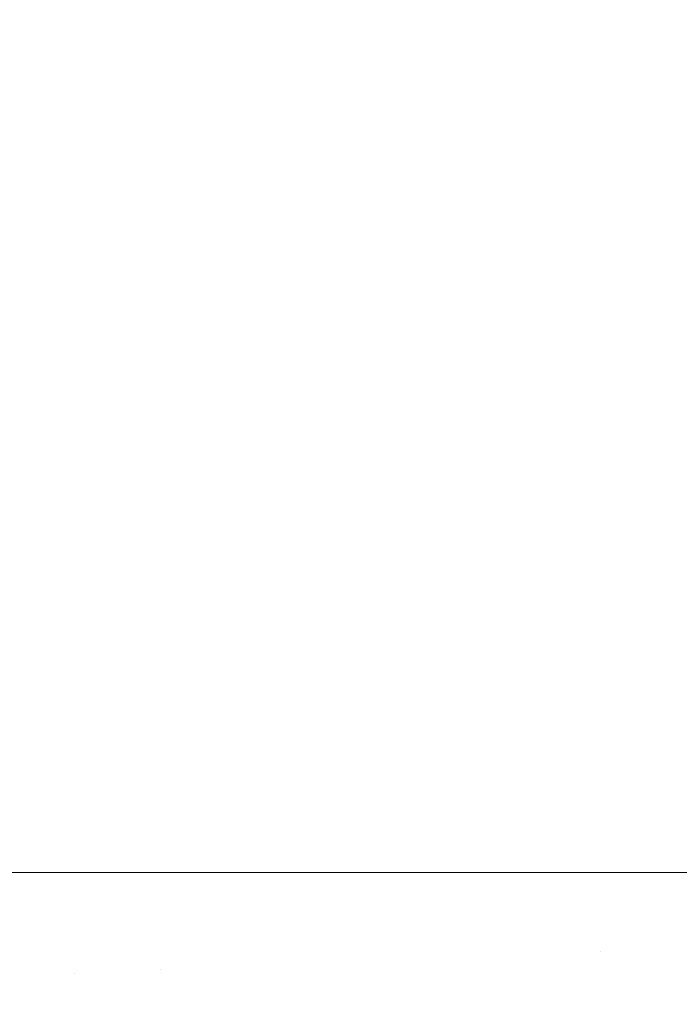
# Model space of a CAD drawing. Header units: centimetres. Extents: x -26.3 to 27.5, y 5.9 to 64.6.
# Tile 12 of 256: x -26.0648 to -26.0435, y 5.996 to 6.0277. Entities that reach past the tile are written whole.
import ezdxf

# ---------------------------------------------------------------- set-up
doc = ezdxf.new("R2010")
doc.units = ezdxf.units.CM
doc.header["$LTSCALE"] = 2.54
doc.layers.add('Lucido design-1', color=7, linetype='Continuous')

# ---------------------------------------------------------------- blocks, each defined once
blk = doc.blocks.new('Gruppo-3-1')
at = {"color": 7, "linetype": 'Continuous', "lineweight": 9}
for points, invisible_edges in [([(-26.065471, 6.000212, -743.87556), (-26.065471, 7.600212, -743.87556), (-26.062897, 7.600212, -743.878734), (-26.062897, 6.000212, -743.878734)], 5), ([(-26.065471, 6.000212, -779.97556), (-26.065471, 7.600212, -779.97556), (-26.062897, 7.600212, -779.978734), (-26.062897, 6.000212, -779.978734)], 5), ([(-26.063056, 7.600212, -743.149783), (-26.065466, 7.600212, -743.152773), (-26.065466, 6.000212, -743.152773), (-26.063056, 6.000212, -743.149783)], 10), ([(-26.063056, 7.600212, -779.249783), (-26.065466, 7.600212, -779.252773), (-26.065466, 6.000212, -779.252773), (-26.063056, 6.000212, -779.249783)], 10), ([(-26.063056, 6.000212, -743.149783), (-26.062893, 6.000212, -743.149598), (-26.062893, 7.600212, -743.149598), (-26.063056, 7.600212, -743.149783)], 10), ([(-26.063056, 6.000212, -779.249783), (-26.062893, 6.000212, -779.249598), (-26.062893, 7.600212, -779.249598), (-26.063056, 7.600212, -779.249783)], 10), ([(-26.062897, 6.000212, -743.878734), (-26.062897, 7.600212, -743.878734), (-26.060197, 7.600212, -743.881797), (-26.060197, 6.000212, -743.881797)], 5), ([(-26.062897, 6.000212, -779.978734), (-26.062897, 7.600212, -779.978734), (-26.060197, 7.600212, -779.981797), (-26.060197, 6.000212, -779.981797)], 5), ([(-26.060276, 7.600212, -743.146617), (-26.062893, 7.600212, -743.149598), (-26.062893, 6.000212, -743.149598), (-26.060276, 6.000212, -743.146617)], 10), ([(-26.060276, 7.600212, -779.246617), (-26.062893, 7.600212, -779.249598), (-26.062893, 6.000212, -779.249598), (-26.060276, 6.000212, -779.246617)], 10), ([(-26.060276, 6.000212, -743.146617), (-26.060195, 6.000212, -743.146533), (-26.060195, 7.600212, -743.146533), (-26.060276, 7.600212, -743.146617)], 10), ([(-26.060276, 6.000212, -779.246617), (-26.060195, 6.000212, -779.246533), (-26.060195, 7.600212, -779.246533), (-26.060276, 7.600212, -779.246617)], 10), ([(-26.060197, 6.000212, -743.881797), (-26.060197, 7.600212, -743.881797), (-26.057378, 7.600212, -743.884745), (-26.057378, 6.000212, -743.884745)], 5), ([(-26.060197, 6.000212, -779.981797), (-26.060197, 7.600212, -779.981797), (-26.057378, 7.600212, -779.984745), (-26.057378, 6.000212, -779.984745)], 5), ([(-26.060195, 7.600212, -743.146533), (-26.060195, 6.000212, -743.146533), (-26.057377, 6.000212, -743.143583), (-26.057377, 7.600212, -743.143583)], 5), ([(-26.060195, 7.600212, -779.246533), (-26.060195, 6.000212, -779.246533), (-26.057377, 6.000212, -779.243583), (-26.057377, 7.600212, -779.243583)], 5), ([(-26.057378, 6.000212, -743.884745), (-26.057378, 7.600212, -743.884745), (-26.054443, 7.600212, -743.887573), (-26.054443, 6.000212, -743.887573)], 5), ([(-26.057378, 6.000212, -779.984745), (-26.057378, 7.600212, -779.984745), (-26.054443, 7.600212, -779.987573), (-26.054443, 6.000212, -779.987573)], 5), ([(-26.057362, 7.600212, -743.143568), (-26.057377, 7.600212, -743.143583), (-26.057377, 6.000212, -743.143583), (-26.057362, 6.000212, -743.143568)], 10), ([(-26.057362, 7.600212, -779.243568), (-26.057377, 7.600212, -779.243583), (-26.057377, 6.000212, -779.243583), (-26.057362, 6.000212, -779.243568)], 10), ([(-26.057362, 6.000212, -743.143568), (-26.05444, 6.000212, -743.140758), (-26.05444, 7.600212, -743.140758), (-26.057362, 7.600212, -743.143568)], 10), ([(-26.057362, 6.000212, -779.243568), (-26.05444, 6.000212, -779.240758), (-26.05444, 7.600212, -779.240758), (-26.057362, 7.600212, -779.243568)], 10), ([(-26.054443, 6.000212, -743.887573), (-26.054443, 7.600212, -743.887573), (-26.051398, 7.600212, -743.890276), (-26.051398, 6.000212, -743.890276)], 5), ([(-26.054443, 6.000212, -779.987573), (-26.054443, 7.600212, -779.987573), (-26.051398, 7.600212, -779.990276), (-26.051398, 6.000212, -779.990276)], 5), ([(-26.054319, 7.600212, -743.140641), (-26.05444, 7.600212, -743.140758), (-26.05444, 6.000212, -743.140758), (-26.054319, 6.000212, -743.140641)], 10), ([(-26.054319, 7.600212, -779.240641), (-26.05444, 7.600212, -779.240758), (-26.05444, 6.000212, -779.240758), (-26.054319, 6.000212, -779.240641)], 10), ([(-26.054319, 6.000212, -743.140641), (-26.051394, 6.000212, -743.138057), (-26.051394, 7.600212, -743.138057), (-26.054319, 7.600212, -743.140641)], 10), ([(-26.054319, 6.000212, -779.240641), (-26.051394, 6.000212, -779.238057), (-26.051394, 7.600212, -779.238057), (-26.054319, 7.600212, -779.240641)], 10), ([(-26.051398, 6.000212, -743.890276), (-26.051398, 7.600212, -743.890276), (-26.048249, 7.600212, -743.892851), (-26.048249, 6.000212, -743.892851)], 5), ([(-26.051398, 6.000212, -779.990276), (-26.051398, 7.600212, -779.990276), (-26.048249, 7.600212, -779.992851), (-26.048249, 6.000212, -779.992851)], 5), ([(-26.051152, 7.600212, -743.137842), (-26.051394, 7.600212, -743.138057), (-26.051394, 6.000212, -743.138057), (-26.051152, 6.000212, -743.137842)], 10), ([(-26.051152, 7.600212, -779.237842), (-26.051394, 7.600212, -779.238057), (-26.051394, 6.000212, -779.238057), (-26.051152, 6.000212, -779.237842)], 10), ([(-26.051152, 6.000212, -743.137842), (-26.048244, 6.000212, -743.135484), (-26.048244, 7.600212, -743.135484), (-26.051152, 7.600212, -743.137842)], 10), ([(-26.051152, 6.000212, -779.237842), (-26.048244, 6.000212, -779.235484), (-26.048244, 7.600212, -779.235484), (-26.051152, 7.600212, -779.237842)], 10), ([(-26.048249, 6.000212, -743.892851), (-26.048249, 7.600212, -743.892851), (-26.044953, 7.600212, -743.895328), (-26.044953, 6.000212, -743.895328)], 5), ([(-26.048249, 6.000212, -779.992851), (-26.048249, 7.600212, -779.992851), (-26.044953, 7.600212, -779.995328), (-26.044953, 6.000212, -779.995328)], 5), ([(-26.047883, 7.600212, -743.135191), (-26.048244, 7.600212, -743.135484), (-26.048244, 6.000212, -743.135484), (-26.047883, 6.000212, -743.135191)], 10), ([(-26.047883, 7.600212, -779.235191), (-26.048244, 7.600212, -779.235484), (-26.048244, 6.000212, -779.235484), (-26.047883, 6.000212, -779.235191)], 10), ([(-26.046088, 7.600212, -743.133829), (-26.047883, 7.600212, -743.135191), (-26.047883, 6.000212, -743.135191), (-26.046088, 6.000212, -743.133829)], 10), ([(-26.046088, 7.600212, -779.233829), (-26.047883, 7.600212, -779.235191), (-26.047883, 6.000212, -779.235191), (-26.046088, 6.000212, -779.233829)], 10), ([(-26.046088, 6.000212, -743.133829), (-26.044941, 6.000212, -743.133016), (-26.044941, 7.600212, -743.133016), (-26.046088, 7.600212, -743.133829)], 10), ([(-26.046088, 6.000212, -779.233829), (-26.044941, 6.000212, -779.233016), (-26.044941, 7.600212, -779.233016), (-26.046088, 7.600212, -779.233829)], 10), ([(-26.044953, 6.000212, -743.895328), (-26.044953, 7.600212, -743.895328), (-26.041611, 7.600212, -743.897632), (-26.041611, 6.000212, -743.897632)], 5), ([(-26.044953, 6.000212, -779.995328), (-26.044953, 7.600212, -779.995328), (-26.041611, 7.600212, -779.997632), (-26.041611, 6.000212, -779.997632)], 5), ([(-26.042629, 7.600212, -743.131377), (-26.044941, 7.600212, -743.133016), (-26.044941, 6.000212, -743.133016), (-26.042629, 6.000212, -743.131377)], 10), ([(-26.042629, 7.600212, -779.231377), (-26.044941, 7.600212, -779.233016), (-26.044941, 6.000212, -779.233016), (-26.042629, 6.000212, -779.231377)], 10), ([(-26.065626, 5.996852, -743.15306), (-26.062987, 5.996964, -743.149783), (-26.063056, 6.000212, -743.149783), (-26.065466, 6.000212, -743.152773)], 11), ([(-26.065626, 5.996852, -779.25306), (-26.062987, 5.996964, -779.249783), (-26.063056, 6.000212, -779.249783), (-26.065466, 6.000212, -779.252773)], 11), ([(-26.0654, 5.996862, -743.87556), (-26.065471, 6.000212, -743.87556), (-26.062897, 6.000212, -743.878734), (-26.062828, 5.996971, -743.878734)], 13), ([(-26.0654, 5.996862, -779.97556), (-26.065471, 6.000212, -779.97556), (-26.062897, 6.000212, -779.978734), (-26.062828, 5.996971, -779.978734)], 13), ([(-26.062893, 6.000212, -743.149598), (-26.063056, 6.000212, -743.149783), (-26.062987, 5.996964, -743.149783)], 10), ([(-26.062893, 6.000212, -779.249598), (-26.063056, 6.000212, -779.249783), (-26.062987, 5.996964, -779.249783)], 10), ([(-26.062987, 5.996964, -743.149783), (-26.06021, 5.997082, -743.146617), (-26.060276, 6.000212, -743.146617), (-26.062893, 6.000212, -743.149598)], 11), ([(-26.062987, 5.996964, -779.249783), (-26.06021, 5.997082, -779.246617), (-26.060276, 6.000212, -779.246617), (-26.062893, 6.000212, -779.249598)], 11), ([(-26.062828, 5.996971, -743.878734), (-26.062897, 6.000212, -743.878734), (-26.060197, 6.000212, -743.881797), (-26.060131, 5.997086, -743.881797)], 13), ([(-26.062828, 5.996971, -779.978734), (-26.062897, 6.000212, -779.978734), (-26.060197, 6.000212, -779.981797), (-26.060131, 5.997086, -779.981797)], 13), ([(-26.060195, 6.000212, -743.146533), (-26.060276, 6.000212, -743.146617), (-26.06021, 5.997082, -743.146617)], 10), ([(-26.060195, 6.000212, -779.246533), (-26.060276, 6.000212, -779.246617), (-26.06021, 5.997082, -779.246617)], 10), ([(-26.057377, 6.000212, -743.143583), (-26.060195, 6.000212, -743.146533), (-26.06021, 5.997082, -743.146617), (-26.057299, 5.997206, -743.143568)], 14), ([(-26.057377, 6.000212, -779.243583), (-26.060195, 6.000212, -779.246533), (-26.06021, 5.997082, -779.246617), (-26.057299, 5.997206, -779.243568)], 14), ([(-26.060131, 5.997086, -743.881797), (-26.060197, 6.000212, -743.881797), (-26.057378, 6.000212, -743.884745), (-26.057314, 5.997205, -743.884745)], 13), ([(-26.060131, 5.997086, -779.981797), (-26.060197, 6.000212, -779.981797), (-26.057378, 6.000212, -779.984745), (-26.057314, 5.997205, -779.984745)], 13), ([(-26.057314, 5.997205, -743.884745), (-26.057378, 6.000212, -743.884745), (-26.054443, 6.000212, -743.887573), (-26.054382, 5.99733, -743.887573)], 13), ([(-26.057314, 5.997205, -779.984745), (-26.057378, 6.000212, -779.984745), (-26.054443, 6.000212, -779.987573), (-26.054382, 5.99733, -779.987573)], 13), ([(-26.057299, 5.997206, -743.143568), (-26.057362, 6.000212, -743.143568), (-26.057377, 6.000212, -743.143583)], 9), ([(-26.057299, 5.997206, -779.243568), (-26.057362, 6.000212, -779.243568), (-26.057377, 6.000212, -779.243583)], 9), ([(-26.05444, 6.000212, -743.140758), (-26.057362, 6.000212, -743.143568), (-26.057299, 5.997206, -743.143568), (-26.054258, 5.997335, -743.140641)], 14), ([(-26.05444, 6.000212, -779.240758), (-26.057362, 6.000212, -779.243568), (-26.057299, 5.997206, -779.243568), (-26.054258, 5.997335, -779.240641)], 14), ([(-26.054382, 5.99733, -743.887573), (-26.054443, 6.000212, -743.887573), (-26.051398, 6.000212, -743.890276), (-26.05134, 5.997459, -743.890276)], 13), ([(-26.054382, 5.99733, -779.987573), (-26.054443, 6.000212, -779.987573), (-26.051398, 6.000212, -779.990276), (-26.05134, 5.997459, -779.990276)], 13), ([(-26.054258, 5.997335, -743.140641), (-26.054319, 6.000212, -743.140641), (-26.05444, 6.000212, -743.140758)], 9), ([(-26.054258, 5.997335, -779.240641), (-26.054319, 6.000212, -779.240641), (-26.05444, 6.000212, -779.240758)], 9), ([(-26.051394, 6.000212, -743.138057), (-26.054319, 6.000212, -743.140641), (-26.054258, 5.997335, -743.140641), (-26.051094, 5.99747, -743.137842)], 14), ([(-26.051394, 6.000212, -779.238057), (-26.054319, 6.000212, -779.240641), (-26.054258, 5.997335, -779.240641), (-26.051094, 5.99747, -779.237842)], 14), ([(-26.05134, 5.997459, -743.890276), (-26.051398, 6.000212, -743.890276), (-26.048249, 6.000212, -743.892851), (-26.048194, 5.997593, -743.892851)], 13), ([(-26.05134, 5.997459, -779.990276), (-26.051398, 6.000212, -779.990276), (-26.048249, 6.000212, -779.992851), (-26.048194, 5.997593, -779.992851)], 13), ([(-26.051094, 5.99747, -743.137842), (-26.051152, 6.000212, -743.137842), (-26.051394, 6.000212, -743.138057)], 9), ([(-26.051094, 5.99747, -779.237842), (-26.051152, 6.000212, -779.237842), (-26.051394, 6.000212, -779.238057)], 9), ([(-26.048244, 6.000212, -743.135484), (-26.051152, 6.000212, -743.137842), (-26.051094, 5.99747, -743.137842), (-26.047827, 5.997608, -743.135191)], 14), ([(-26.048244, 6.000212, -779.235484), (-26.051152, 6.000212, -779.237842), (-26.051094, 5.99747, -779.237842), (-26.047827, 5.997608, -779.235191)], 14), ([(-26.048194, 5.997593, -743.892851), (-26.048249, 6.000212, -743.892851), (-26.044953, 6.000212, -743.895328), (-26.0449, 5.997733, -743.895328)], 13), ([(-26.048194, 5.997593, -779.992851), (-26.048249, 6.000212, -779.992851), (-26.044953, 6.000212, -779.995328), (-26.0449, 5.997733, -779.995328)], 13), ([(-26.047827, 5.997608, -743.135191), (-26.047883, 6.000212, -743.135191), (-26.048244, 6.000212, -743.135484)], 9), ([(-26.047827, 5.997608, -779.235191), (-26.047883, 6.000212, -779.235191), (-26.048244, 6.000212, -779.235484)], 9), ([(-26.046034, 5.997685, -743.133829), (-26.046088, 6.000212, -743.133829), (-26.047883, 6.000212, -743.135191), (-26.047827, 5.997608, -743.135191)], 13), ([(-26.046034, 5.997685, -779.233829), (-26.046088, 6.000212, -779.233829), (-26.047883, 6.000212, -779.235191), (-26.047827, 5.997608, -779.235191)], 13), ([(-26.044941, 6.000212, -743.133016), (-26.046088, 6.000212, -743.133829), (-26.046034, 5.997685, -743.133829)], 10), ([(-26.044941, 6.000212, -779.233016), (-26.046088, 6.000212, -779.233829), (-26.046034, 5.997685, -779.233829)], 10), ([(-26.046034, 5.997685, -743.133829), (-26.042579, 5.997831, -743.131377), (-26.042629, 6.000212, -743.131377), (-26.044941, 6.000212, -743.133016)], 11), ([(-26.046034, 5.997685, -779.233829), (-26.042579, 5.997831, -779.231377), (-26.042629, 6.000212, -779.231377), (-26.044941, 6.000212, -779.233016)], 11), ([(-26.0449, 5.997733, -743.895328), (-26.044953, 6.000212, -743.895328), (-26.041611, 6.000212, -743.897632), (-26.041562, 5.997875, -743.897632)], 13), ([(-26.0449, 5.997733, -779.995328), (-26.044953, 6.000212, -779.995328), (-26.041611, 6.000212, -779.997632), (-26.041562, 5.997875, -779.997632)], 13), ([(-26.042427, 5.995455, -743.131377), (-26.042579, 5.997831, -743.131377), (-26.046034, 5.997685, -743.133829), (-26.045873, 5.995162, -743.133829)], 15), ([(-26.042427, 5.995455, -779.231377), (-26.042579, 5.997831, -779.231377), (-26.046034, 5.997685, -779.233829), (-26.045873, 5.995162, -779.233829)], 15), ([(-26.044742, 5.995258, -743.895328), (-26.0449, 5.997733, -743.895328), (-26.041562, 5.997875, -743.897632), (-26.041413, 5.995541, -743.897632)], 15), ([(-26.044742, 5.995258, -779.995328), (-26.0449, 5.997733, -779.995328), (-26.041562, 5.997875, -779.997632), (-26.041413, 5.995541, -779.997632)], 15), ([(-26.051165, 5.994711, -743.890276), (-26.05134, 5.997459, -743.890276), (-26.048194, 5.997593, -743.892851), (-26.048027, 5.994978, -743.892851)], 15), ([(-26.051165, 5.994711, -779.990276), (-26.05134, 5.997459, -779.990276), (-26.048194, 5.997593, -779.992851), (-26.048027, 5.994978, -779.992851)], 15), ([(-26.047662, 5.99501, -743.135191), (-26.047827, 5.997608, -743.135191), (-26.051094, 5.99747, -743.137842), (-26.050919, 5.994732, -743.137842)], 15), ([(-26.047662, 5.99501, -779.235191), (-26.047827, 5.997608, -779.235191), (-26.051094, 5.99747, -779.237842), (-26.050919, 5.994732, -779.237842)], 15), ([(-26.048027, 5.994978, -743.892851), (-26.048194, 5.997593, -743.892851), (-26.0449, 5.997733, -743.895328), (-26.044742, 5.995258, -743.895328)], 15), ([(-26.048027, 5.994978, -779.992851), (-26.048194, 5.997593, -779.992851), (-26.0449, 5.997733, -779.995328), (-26.044742, 5.995258, -779.995328)], 15), ([(-26.045873, 5.995162, -743.133829), (-26.046034, 5.997685, -743.133829), (-26.047827, 5.997608, -743.135191), (-26.047662, 5.99501, -743.135191)], 15), ([(-26.045873, 5.995162, -779.233829), (-26.046034, 5.997685, -779.233829), (-26.047827, 5.997608, -779.235191), (-26.047662, 5.99501, -779.235191)], 15), ([(-26.057107, 5.994206, -743.143568), (-26.057299, 5.997206, -743.143568), (-26.06021, 5.997082, -743.146617), (-26.060011, 5.993959, -743.146617)], 15), ([(-26.057107, 5.994206, -779.243568), (-26.057299, 5.997206, -779.243568), (-26.06021, 5.997082, -779.246617), (-26.060011, 5.993959, -779.246617)], 15), ([(-26.059932, 5.993965, -743.881797), (-26.060131, 5.997086, -743.881797), (-26.057314, 5.997205, -743.884745), (-26.057122, 5.994204, -743.884745)], 15), ([(-26.059932, 5.993965, -779.981797), (-26.060131, 5.997086, -779.981797), (-26.057314, 5.997205, -779.984745), (-26.057122, 5.994204, -779.984745)], 15), ([(-26.057122, 5.994204, -743.884745), (-26.057314, 5.997205, -743.884745), (-26.054382, 5.99733, -743.887573), (-26.054198, 5.994453, -743.887573)], 15), ([(-26.057122, 5.994204, -779.984745), (-26.057314, 5.997205, -779.984745), (-26.054382, 5.99733, -779.987573), (-26.054198, 5.994453, -779.987573)], 15), ([(-26.054075, 5.994464, -743.140641), (-26.054258, 5.997335, -743.140641), (-26.057299, 5.997206, -743.143568), (-26.057107, 5.994206, -743.143568)], 15), ([(-26.054075, 5.994464, -779.240641), (-26.054258, 5.997335, -779.240641), (-26.057299, 5.997206, -779.243568), (-26.057107, 5.994206, -779.243568)], 15), ([(-26.054198, 5.994453, -743.887573), (-26.054382, 5.99733, -743.887573), (-26.05134, 5.997459, -743.890276), (-26.051165, 5.994711, -743.890276)], 15), ([(-26.054198, 5.994453, -779.987573), (-26.054382, 5.99733, -779.987573), (-26.05134, 5.997459, -779.990276), (-26.051165, 5.994711, -779.990276)], 15), ([(-26.050919, 5.994732, -743.137842), (-26.051094, 5.99747, -743.137842), (-26.054258, 5.997335, -743.140641), (-26.054075, 5.994464, -743.140641)], 15), ([(-26.050919, 5.994732, -779.237842), (-26.051094, 5.99747, -779.237842), (-26.054258, 5.997335, -779.240641), (-26.054075, 5.994464, -779.240641)], 15), ([(-26.06278, 5.993723, -743.149783), (-26.062987, 5.996964, -743.149783), (-26.065626, 5.996852, -743.15306), (-26.065412, 5.993499, -743.15306)], 15), ([(-26.06278, 5.993723, -779.249783), (-26.062987, 5.996964, -779.249783), (-26.065626, 5.996852, -779.25306), (-26.065412, 5.993499, -779.25306)], 15), ([(-26.065187, 5.993518, -743.87556), (-26.0654, 5.996862, -743.87556), (-26.062828, 5.996971, -743.878734), (-26.062622, 5.993736, -743.878734)], 15), ([(-26.065187, 5.993518, -779.97556), (-26.0654, 5.996862, -779.97556), (-26.062828, 5.996971, -779.978734), (-26.062622, 5.993736, -779.978734)], 15), ([(-26.060011, 5.993959, -743.146617), (-26.06021, 5.997082, -743.146617), (-26.062987, 5.996964, -743.149783), (-26.06278, 5.993723, -743.149783)], 15), ([(-26.060011, 5.993959, -779.246617), (-26.06021, 5.997082, -779.246617), (-26.062987, 5.996964, -779.249783), (-26.06278, 5.993723, -779.249783)], 15), ([(-26.062622, 5.993736, -743.878734), (-26.062828, 5.996971, -743.878734), (-26.060131, 5.997086, -743.881797), (-26.059932, 5.993965, -743.881797)], 15), ([(-26.062622, 5.993736, -779.978734), (-26.062828, 5.996971, -779.978734), (-26.060131, 5.997086, -779.981797), (-26.059932, 5.993965, -779.981797)], 15)]:
    blk.add_3dface(points, dxfattribs=dict(at, invisible_edges=invisible_edges))
blk = doc.blocks.new('Gruppo-4-1')
at = {"color": 7}
blk.add_blockref('Gruppo-3-1', (0, 0), dxfattribs=at)

msp = doc.modelspace()

# ---------------------------------------------------------------- block references
at = {"layer": 'Lucido design-1', "color": 7}
msp.add_blockref('Gruppo-4-1', (0, 0), dxfattribs=at)

doc.saveas('drawing.dxf')
